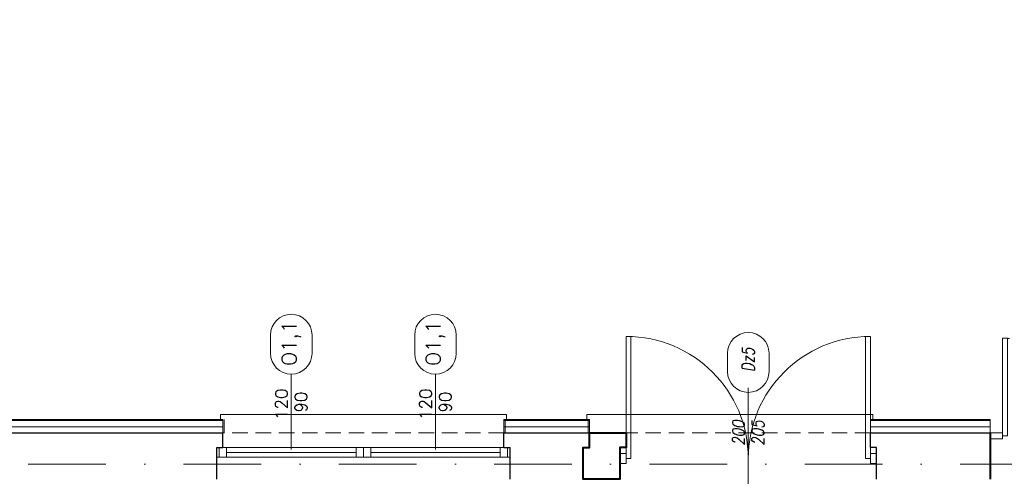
# Model space of a CAD drawing. Header units: millimetres. Extents: x 23192 to 177760, y -399809 to -79279.
# Tile 173 of 256: x 53970 to 54776, y -194349 to -193975. Entities that reach past the tile are written whole.
import ezdxf
from ezdxf.enums import TextEntityAlignment as Align

# ---------------------------------------------------------------- set-up
doc = ezdxf.new("R2010")
doc.units = ezdxf.units.MM
for name, pattern in [('ACAD_ISO03W100', [30, 12, -18]), ('DASHDOT', [25.4, 12.7, -6.35, 0, -6.35]), ('HIDDEN', [9.525, 6.35, -3.175])]:
    doc.linetypes.add(name, pattern=pattern)
doc.layers.get('0').update_dxf_attribs({"lineweight": 0})
for name, color, linetype, lineweight in [('!! 0_ Istn-okna', 6, 'Continuous', 13), ('!! 0_ Istn-sciany', 3, 'Continuous', 30), ('!! 0_ Istn-widok', 1, 'Continuous', 15), ('!! 0_Istn-cienka', 4, 'Continuous', 9), ('!! 0_Istn-drzwi', 1, 'Continuous', 13), ('!! 0_Opis_okna', 8, 'Continuous', 15), ('!! 1_ tynk zewn  - nowy', 21, 'Continuous', 20), ('!! 1_drzwi-linia', 213, 'Continuous', 5), ('!! 1_PROJ Sciany', 2, 'Continuous', 40), ('!! 2_ remont Ocieplenie', 4, 'ZIGZAG', 5), ('!! 2_drzwi opis', 151, 'Continuous', 9), ('!! wymiary osi', 250, 'Continuous', 9), ('0-osie-liniA', 14, 'DASHDOT', 5)]:
    doc.layers.add(name, color=color, linetype=linetype, lineweight=lineweight)
doc.styles.add('50', font='ROMANS.shx', dxfattribs={"width": 0.8, "height": 10})
doc.styles.add('ARCHETYP', font='romans.shx', dxfattribs={"height": 15})
doc.styles.add('TXT', font='simplex.shx')
doc.linetypes.add('ZIGZAG', pattern='A,0.00254,-5.08,[131,ltypeshp.shx,S=5.08,R=0,X=-5.08,Y=0],-10.16,[131,ltypeshp.shx,S=5.08,R=180,X=5.08,Y=0],-5.08', length=20.32254)
doc.dimstyles.new('DIM50', dxfattribs={"dimscale": 5, "dimtxt": 2.5, "dimasz": 1.5, "dimexe": 0, "dimexo": 0, "dimgap": 0.5, "dimtad": 1, "dimdec": 4, "dimrnd": 0.5, "dimdsep": 46, "dimtxsty": 'TXT', "dimblk1": 'TICK1', "dimblk2": 'TICK1', "dimsah": 1, "dimcen": 0, "dimse1": 1, "dimse2": 1, "dimclrd": 1, "dimclre": 7, "dimclrt": 9, "dimadec": 0, "dimazin": 0, "dimtfac": 1, "dimtdec": 4, "dimtmove": 2, "dimatfit": 3, "dimldrblk": 'TICK1', "dimfxl": 1, "dimtolj": 1, "dimarcsym": 0})

# ---------------------------------------------------------------- blocks, each defined once
blk = doc.blocks.new('BLOK OSI')
at = {"layer": '0-osie-liniA', "ltscale": 5}
blk.add_lwpolyline([(48639.33021, -194402.0883), (55424.2848, -194402.0883)], dxfattribs=at)
blk = doc.blocks.new('1_ok-opis')
blk.add_line((0, 111.61), (0, 50))
for points in [[(-17, 128.61), (-17, 143.61)], [(17, 128.61), (17, 143.61)]]:
    blk.add_lwpolyline(points)
for centre, start, end in [((0, 143.61), 0, 180), ((0, 128.61), 180, 0)]:
    blk.add_arc(centre, 17, start, end)
at = {"style": 'ARCHETYP'}
for tag, height, rotation, p in [('NR', 12, 90, (0, 136.9)), ('NR', 12, 270, (0, 136.9)), ('SZEROKOŚĆ', 10, 90, (-8, 78.29)), ('SZEROKOŚĆ', 10, 270, (8, 78.29)), ('WYSOKOŚĆ', 10, 270, (-8, 78.29)), ('WYSOKOŚĆ', 10, 90, (8, 78.29))]:
    blk.add_attdef(tag, text='', height=height, rotation=rotation, dxfattribs=at).set_placement(p, align=Align.MIDDLE)
blk = doc.blocks.new('TICK1')
at = {"color": 0}
for p, q in [((0, -1.4), (0, 1.4)), ((0, 0), (-1, 0))]:
    blk.add_line(p, q, dxfattribs=at)
at = {"color": 2}
blk.add_line((-1, -1), (1, 1), dxfattribs=at)
blk = doc.blocks.new('*D2227')
at = {"layer": '!! wymiary osi', "color": 1, "lineweight": -2, "transparency": 16777216}
blk.add_line((53201.21, -193749.32), (55021.21, -193749.32), dxfattribs=at)
at = {"layer": 'DEFPOINTS', "color": 0, "transparency": 16777216}
for p in [(55028.71, -193749.32), (53193.71, -193904.59), (55028.71, -194277.59)]:
    blk.add_point(p, dxfattribs=at)
at = {"layer": '!! wymiary osi', "color": 1, "lineweight": -2, "transparency": 16777216, "xscale": 7.5, "yscale": 7.5, "zscale": 7.5, "rotation": 180}
blk.add_blockref('TICK1', (53193.71, -193749.32), dxfattribs=at)
at = {"layer": '!! wymiary osi', "color": 1, "lineweight": -2, "transparency": 16777216, "xscale": 7.5, "yscale": 7.5, "zscale": 7.5}
blk.add_blockref('TICK1', (55028.71, -193749.32), dxfattribs=at)
at = {"layer": '!! wymiary osi', "color": 9, "transparency": 16777216, "insert": (54111.21, -193740.57), "char_height": 12.5, "attachment_point": 5, "style": 'TXT'}
blk.add_mtext('\\A1;1835', dxfattribs=at)
blk = doc.blocks.new('*D2254')
at = {"layer": '!! wymiary osi', "color": 1, "lineweight": -2, "transparency": 16777216}
blk.add_line((53955.21, -193779.13), (54372.21, -193779.13), dxfattribs=at)
at = {"layer": 'DEFPOINTS', "color": 0, "transparency": 16777216}
for p in [(54379.71, -193779.13), (53947.71, -194326.59), (54379.71, -194326.59)]:
    blk.add_point(p, dxfattribs=at)
at = {"layer": '!! wymiary osi', "color": 1, "lineweight": -2, "transparency": 16777216, "xscale": 7.5, "yscale": 7.5, "zscale": 7.5, "rotation": 180}
blk.add_blockref('TICK1', (53947.71, -193779.13), dxfattribs=at)
at = {"layer": '!! wymiary osi', "color": 1, "lineweight": -2, "transparency": 16777216, "xscale": 7.5, "yscale": 7.5, "zscale": 7.5}
blk.add_blockref('TICK1', (54379.71, -193779.13), dxfattribs=at)
at = {"layer": '!! wymiary osi', "color": 9, "transparency": 16777216, "insert": (54163.71, -193770.38), "char_height": 12.5, "attachment_point": 5, "style": 'TXT'}
blk.add_mtext('\\A1;432', dxfattribs=at)
blk = doc.blocks.new('*D2255')
at = {"layer": '!! wymiary osi', "color": 1, "lineweight": -2, "transparency": 16777216}
for p, q in [((54372.21, -193779.13), (54364.71, -193779.13)), ((54379.71, -193779.13), (54391.71, -193779.13)), ((54399.21, -193779.13), (54406.71, -193779.13))]:
    blk.add_line(p, q, dxfattribs=at)
at = {"layer": 'DEFPOINTS', "color": 0, "transparency": 16777216}
for p in [(54391.71, -193779.13), (54379.71, -194326.59), (54391.71, -194326.59)]:
    blk.add_point(p, dxfattribs=at)
at = {"layer": '!! wymiary osi', "color": 1, "lineweight": -2, "transparency": 16777216, "xscale": 7.5, "yscale": 7.5, "zscale": 7.5}
blk.add_blockref('TICK1', (54379.71, -193779.13), dxfattribs=at)
at = {"layer": '!! wymiary osi', "color": 1, "lineweight": -2, "transparency": 16777216, "xscale": 7.5, "yscale": 7.5, "zscale": 7.5, "rotation": 180}
blk.add_blockref('TICK1', (54391.71, -193779.13), dxfattribs=at)
at = {"layer": '!! wymiary osi', "color": 9, "transparency": 16777216, "insert": (54385.71, -193769.13), "char_height": 12.5, "attachment_point": 5, "style": 'TXT'}
blk.add_mtext('\\A1;12', dxfattribs=at)
blk = doc.blocks.new('*D2256')
at = {"layer": '!! wymiary osi', "color": 1, "lineweight": -2, "transparency": 16777216}
blk.add_line((54399.21, -193779.13), (54972.21, -193779.13), dxfattribs=at)
at = {"layer": 'DEFPOINTS', "color": 0, "transparency": 16777216}
for p in [(54979.71, -193779.13), (54391.71, -194326.59), (54979.71, -194326.59)]:
    blk.add_point(p, dxfattribs=at)
at = {"layer": '!! wymiary osi', "color": 1, "lineweight": -2, "transparency": 16777216, "xscale": 7.5, "yscale": 7.5, "zscale": 7.5, "rotation": 180}
blk.add_blockref('TICK1', (54391.71, -193779.13), dxfattribs=at)
at = {"layer": '!! wymiary osi', "color": 1, "lineweight": -2, "transparency": 16777216, "xscale": 7.5, "yscale": 7.5, "zscale": 7.5}
blk.add_blockref('TICK1', (54979.71, -193779.13), dxfattribs=at)
at = {"layer": '!! wymiary osi', "color": 9, "transparency": 16777216, "insert": (54685.71, -193770.38), "char_height": 12.5, "attachment_point": 5, "style": 'TXT'}
blk.add_mtext('\\A1;588', dxfattribs=at)
blk = doc.blocks.new('drzwi dwuskrzydłowe')
for points in [[(68648.18, -214206.57), (68648.18, -214296.57), (68652.18, -214296.57), (68652.18, -214206.57)], [(68486.18, -214216.57), (68486.18, -214296.57), (68482.18, -214296.57), (68482.18, -214216.57)], [(68482.18, -214294.07), (68472.18, -214294.07), (68472.18, -214299.07), (68482.18, -214299.07)], [(68652.18, -214294.07), (68662.18, -214294.07), (68662.18, -214299.07), (68652.18, -214299.07)]]:
    blk.add_lwpolyline(points, close=True)
at = {"linetype": 'ACAD_ISO03W100', "lineweight": 0}
for centre, radius, start, end in [((68652.18, -214296.57), 90, 90, 180), ((68482.18, -214296.57), 80, 0, 90)]:
    blk.add_arc(centre, radius, start, end, dxfattribs=at)

msp = doc.modelspace()

# ---------------------------------------------------------------- linework, layer by layer
at = {"layer": '!! 0_ Istn-okna'}
for points in [[(54131.71142, -194325.5883), (54371.71142, -194325.5883)], [(54131.71142, -194333.5883), (54371.71142, -194333.5883)], [(54139.71142, -194329.5883), (54245.71142, -194329.5883)], [(54257.71142, -194329.5883), (54363.71142, -194329.5883)]]:
    msp.add_lwpolyline(points, dxfattribs=at)
for points in [[(54133.71142, -194325.5883), (54139.71142, -194325.5883), (54139.71142, -194333.5883), (54133.71142, -194333.5883)], [(54245.71142, -194325.5883), (54251.71142, -194325.5883), (54251.71142, -194333.5883), (54245.71142, -194333.5883)], [(54251.71142, -194325.5883), (54257.71142, -194325.5883), (54257.71142, -194333.5883), (54251.71142, -194333.5883)], [(54363.71142, -194325.5883), (54369.71142, -194325.5883), (54369.71142, -194333.5883), (54363.71142, -194333.5883)]]:
    msp.add_lwpolyline(points, close=True, dxfattribs=at)
at = {"layer": '!! 0_ Istn-sciany'}
for points in [[(53766.71142, -194313.5883), (54136.71142, -194313.5883)], [(54136.71142, -194325.5883), (54136.71142, -194313.5883)], [(54366.71142, -194313.5883), (54436.71142, -194313.5883)], [(54366.71142, -194325.5883), (54366.71142, -194313.5883)], [(54436.71142, -194325.5883), (54436.71142, -194313.5883)], [(54666.71142, -194313.5883), (54764.71143, -194313.5883)], [(54666.71142, -194325.5883), (54666.71142, -194313.5883)], [(54131.71142, -194325.5883), (54136.71142, -194325.5883)], [(54131.71142, -194351.5883), (54131.71142, -194325.5883)], [(54366.71142, -194325.5883), (54371.71142, -194325.5883)], [(54371.71142, -194351.5883), (54371.71142, -194325.5883)], [(54431.71142, -194351.5883), (54431.71142, -194325.5883)], [(54431.71142, -194325.5883), (54436.71142, -194325.5883)], [(54671.71142, -194325.5883), (54666.71142, -194325.5883)], [(54671.71142, -194351.5883), (54671.71142, -194325.5883)]]:
    msp.add_lwpolyline(points, dxfattribs=at)
at = {"layer": '!! 0_ Istn-widok'}
for points in [[(54368.71142, -194298.5883), (54134.71142, -194298.5883)], [(54134.71142, -194303.5883), (54134.71142, -194298.5883)], [(54368.71142, -194303.5883), (54368.71142, -194298.5883)], [(54668.71142, -194298.5883), (54434.71142, -194298.5883)], [(54434.71142, -194303.5883), (54434.71142, -194298.5883)], [(54668.71142, -194303.5883), (54668.71142, -194298.5883)]]:
    msp.add_lwpolyline(points, dxfattribs=at)
at = {"layer": '!! 0_Istn-cienka', "linetype": 'HIDDEN', "ltscale": 2}
for points in [[(54366.71142, -194313.5883), (54136.71142, -194313.5883)], [(54666.71142, -194313.5883), (54436.71142, -194313.5883)]]:
    msp.add_lwpolyline(points, dxfattribs=at)
at = {"layer": '!! 0_Istn-drzwi'}
for points in [[(54470.71142, -194234.5883), (54470.71142, -194334.5883), (54466.71142, -194334.5883), (54466.71142, -194234.5883)], [(54662.71142, -194234.5883), (54662.71142, -194334.5883), (54666.71142, -194334.5883), (54666.71142, -194234.5883)], [(54466.71142, -194330.5883), (54461.71142, -194330.5883), (54461.71142, -194338.5883), (54466.71142, -194338.5883)], [(54666.71142, -194330.5883), (54671.71142, -194330.5883), (54671.71142, -194338.5883), (54666.71142, -194338.5883)]]:
    msp.add_lwpolyline(points, close=True, dxfattribs=at)
msp.add_lwpolyline([(54566.71142, -194276.63254), (54566.71142, -194359.5883)], dxfattribs=at)
for centre, start, end in [((54466.71142, -194334.5883), 0.00000004, 90.00000004), ((54666.71142, -194334.5883), 89.99999996, 179.99999996)]:
    msp.add_arc(centre, 100, start, end, dxfattribs=at)
at = {"layer": '!! 1_ tynk zewn  - nowy'}
for points in [[(54136.71142, -194302.5883), (53766.71142, -194302.5883)], [(54136.71142, -194313.5883), (54136.71142, -194302.5883)], [(54137.71142, -194313.5883), (54137.71142, -194302.5883)], [(54436.71142, -194302.5883), (54366.71142, -194302.5883)], [(54366.71142, -194313.5883), (54366.71142, -194302.5883)], [(54367.71142, -194313.5883), (54367.71142, -194302.5883)], [(54435.71142, -194313.5883), (54435.71142, -194302.5883)], [(54436.71142, -194313.5883), (54436.71142, -194302.5883)], [(54764.71143, -194302.5883), (54666.71142, -194302.5883)], [(54764.71143, -194313.5883), (54764.71143, -194302.5883)], [(54136.71142, -194303.5883), (53766.71142, -194303.5883)], [(54436.71142, -194303.5883), (54366.71142, -194303.5883)], [(54764.71143, -194303.5883), (54666.71142, -194303.5883)]]:
    msp.add_lwpolyline(points, dxfattribs=at)
at = {"layer": '!! 1_PROJ Sciany'}
msp.add_lwpolyline([(54436.71142, -194313.5883), (54466.71142, -194313.5883), (54466.71142, -194325.5883), (54461.71142, -194325.5883), (54461.71142, -194351.5883), (54431.71142, -194351.5883), (54431.71142, -194325.5883), (54436.71142, -194325.5883)], close=True, dxfattribs=at)
msp.add_lwpolyline([(54764.71142, -194313.5883), (54764.71142, -194351.5883)], dxfattribs=at)
at = {"layer": '!! 2_ remont Ocieplenie', "linetype": 'ZIGZAG', "ltscale": 0.75}
for points in [[(54136.71142, -194308.5883), (53766.71142, -194308.5883)], [(54436.71142, -194308.5883), (54366.71142, -194308.5883)], [(54764.71143, -194308.5883), (54666.71142, -194308.5883)]]:
    msp.add_lwpolyline(points, dxfattribs=at)

# ---------------------------------------------------------------- block references
at = {"layer": '!! 0_Opis_okna'}
ref = msp.add_blockref('1_ok-opis', (54192.71142, -194377.11446), dxfattribs=at)
ref.add_attrib('WYSOKOŚĆ', '90', dxfattribs={"layer": '0', "height": 10, "rotation": 90, "style": 'ARCHETYP'}).set_placement((54200.71142, -194288.39405), align=Align.MIDDLE)
ref.add_attrib('SZEROKOŚĆ', '120', dxfattribs={"layer": '0', "height": 10, "rotation": 90, "style": 'ARCHETYP'}).set_placement((54184.71142, -194290.16751), align=Align.MIDDLE)
ref.add_attrib('NR', 'O1,1', dxfattribs={"layer": '0', "height": 12, "rotation": 90, "style": 'ARCHETYP'}).set_placement((54192.71142, -194240.21302), align=Align.MIDDLE)
ref = msp.add_blockref('1_ok-opis', (54310.71142, -194377.11446), dxfattribs=at)
ref.add_attrib('WYSOKOŚĆ', '90', dxfattribs={"layer": '0', "height": 10, "rotation": 90, "style": 'ARCHETYP'}).set_placement((54318.71142, -194288.39405), align=Align.MIDDLE)
ref.add_attrib('SZEROKOŚĆ', '120', dxfattribs={"layer": '0', "height": 10, "rotation": 90, "style": 'ARCHETYP'}).set_placement((54302.71142, -194290.16751), align=Align.MIDDLE)
ref.add_attrib('NR', 'O1,1', dxfattribs={"layer": '0', "height": 12, "rotation": 90, "style": 'ARCHETYP'}).set_placement((54310.71142, -194240.21302), align=Align.MIDDLE)
at = {"layer": '!! 1_drzwi-linia'}
msp.add_blockref('drzwi dwuskrzydłowe', (-13707.47074, 19980.4853), dxfattribs=at)
at = {"layer": '!! 2_drzwi opis'}
ref = msp.add_blockref('1_ok-opis', (54566.71142, -194392.00938), dxfattribs=dict(at, xscale=-1, rotation=359.9999963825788))
ref.add_attrib('WYSOKOŚĆ', '200', dxfattribs={"layer": '0', "height": 10, "rotation": 89.99999638, "style": '50', "oblique": 10, "width": 0.8}).set_placement((54558.71143, -194313.71853), align=Align.MIDDLE)
ref.add_attrib('SZEROKOŚĆ', '205', dxfattribs={"layer": '0', "height": 10, "rotation": 89.99999638, "style": '50', "oblique": 10, "width": 0.8}).set_placement((54574.71143, -194313.71853), align=Align.MIDDLE)
ref.add_attrib('NR', 'Dz5', dxfattribs={"layer": '0', "height": 10, "rotation": 89.99999638, "style": '50', "oblique": 10, "width": 0.8}).set_placement((54566.71143, -194253.80224), align=Align.MIDDLE)
at = {"layer": '!! wymiary osi'}
msp.add_blockref('BLOK OSI', (0, 63), dxfattribs=at)

# ---------------------------------------------------------------- dimensions: what is measured, and where the dimension line sits
for base, p1, p2, picture, middle in [((55028.71142, -193749.32362), (53193.71142, -193904.5883), (55028.71142, -194277.5883), '*D2227', (54111.21142, -193740.57362)), ((54379.71142, -193779.12584), (53947.71142, -194326.5883), (54379.71142, -194326.5883), '*D2254', (54163.71142, -193770.37584)), ((54391.71142, -193779.12584), (54379.71142, -194326.5883), (54391.71142, -194326.5883), '*D2255', (54385.71142, -193769.12584)), ((54979.71142, -193779.12584), (54391.71142, -194326.5883), (54979.71142, -194326.5883), '*D2256', (54685.71142, -193770.37584))]:
    dim = msp.add_linear_dim(base=base, p1=p1, p2=p2, dimstyle='DIM50', dxfattribs=at)
    dim.commit()
    dim.dimension.update_dxf_attribs({"geometry": picture, "text_midpoint": middle})

doc.saveas('drawing.dxf')
